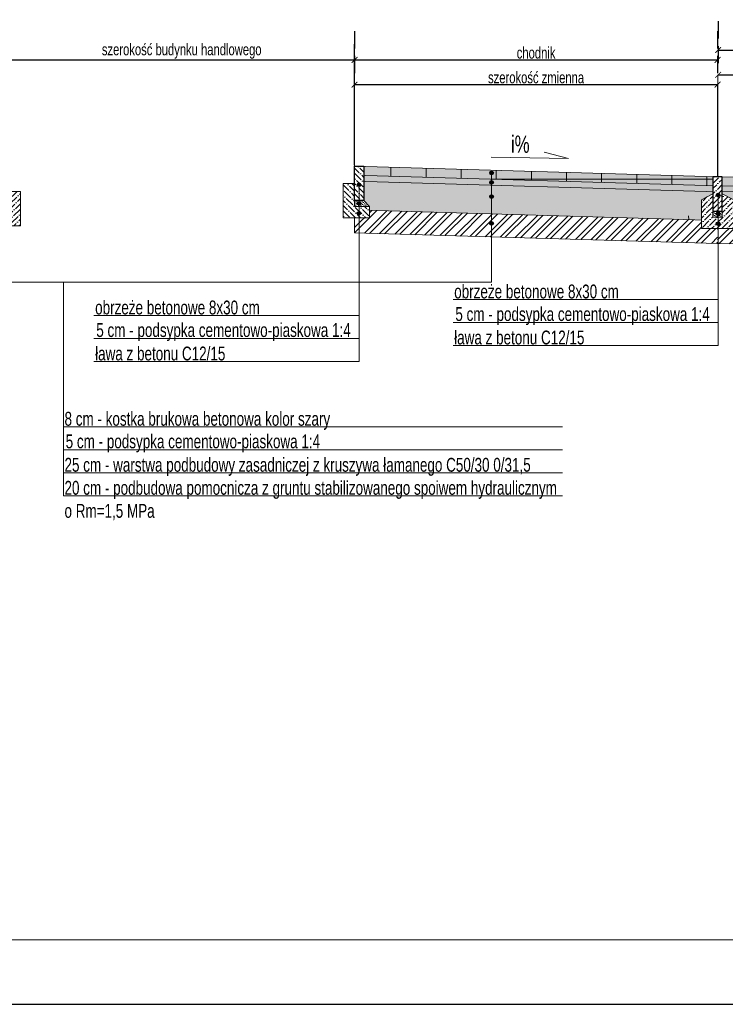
# Model space of a CAD drawing. Extents: x 1619 to 1766, y 1450 to 1506.
# Tile 4 of 19: x 1699.24 to 1705.36, y 1459.24 to 1467.79. Entities that reach past the tile are written whole.
import ezdxf

# ---------------------------------------------------------------- set-up
doc = ezdxf.new("R2010")
doc.units = 0
doc.layers.get('0').update_dxf_attribs({"lineweight": 9})
doc.layers.add('_STR ramka', color=2, linetype='Continuous', lineweight=40, plot=False)
doc.layers.add('_STR_wymiary', color=7, linetype='Continuous', lineweight=18)
doc.styles.add('STR_Arial', font='arialnarrow.ttf', dxfattribs={"width": 0.85})
doc.dimstyles.new('STR_50', dxfattribs={"dimtxt": 0.1, "dimasz": 0.05, "dimexe": 0.1, "dimexo": 0.25, "dimgap": 0.01, "dimtad": 1, "dimzin": 0, "dimdsep": 46, "dimtxsty": 'STR_Arial', "dimblk": 'ARCHTICK', "dimcen": 0, "dimazin": 0, "dimtfac": 1, "dimtofl": 0, "dimtmove": 0, "dimatfit": 3, "dimldrblk": 'DOTSMALL', "dimfxl": 0, "dimtolj": 1, "dimtzin": 0, "dimarcsym": 0})
pattern_1 = [(45, (-3169.97173, -3051.375826), (0.01683798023, 0.06173926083), [0.079375, -0.015875, 0, -0.015875])]

# ---------------------------------------------------------------- blocks, each defined once
blk = doc.blocks.new('_ArchTick')
at = {"color": 0, "linetype": 'ByBlock', "lineweight": 60, "const_width": 0.15}
blk.add_lwpolyline([(-0.5, -0.5), (0.5, 0.5)], dxfattribs=at)
blk = doc.blocks.new('*D1446')
at = {"color": 0, "lineweight": -2}
for p, q in [((1705.2989, 1467.5598), (1705.2989, 1467.4098)), ((1710.294, 1467.5598), (1710.294, 1467.4098)), ((1705.2989, 1467.3098), (1710.294, 1467.3098))]:
    blk.add_line(p, q, dxfattribs=at)
at = {"layer": 'Defpoints', "color": 0}
for p in [(1705.2989, 1467.3098), (1710.294, 1467.3098), (1710.294, 1467.3098)]:
    blk.add_point(p, dxfattribs=at)
at = {"color": 0, "linetype": 'ByBlock', "lineweight": -2, "xscale": 0.05, "yscale": 0.05, "zscale": 0.05, "rotation": 180}
blk.add_blockref('_ArchTick', (1705.2989, 1467.3098), dxfattribs=at)
at = {"color": 0, "linetype": 'ByBlock', "lineweight": -2, "xscale": 0.05, "yscale": 0.05, "zscale": 0.05}
blk.add_blockref('_ArchTick', (1710.294, 1467.3098), dxfattribs=at)
at = {"color": 0, "lineweight": 13, "insert": (1707.7965, 1467.3709), "char_height": 0.1, "attachment_point": 5, "style": 'STR_Arial'}
blk.add_mtext('\\A1;5.00', dxfattribs=at)
blk = doc.blocks.new('_DotSmall')
at = {"color": 0, "linetype": 'ByBlock', "lineweight": 60, "const_width": 0.5}
blk.add_lwpolyline([(-0.0625, 0, 1), (0.0625, 0, 1)], format="xyb", close=True, dxfattribs=at)
blk = doc.blocks.new('*D1447')
at = {"color": 0, "lineweight": -2}
for p, q in [((1705.2989, 1467.775), (1705.2989, 1467.625)), ((1710.294, 1467.775), (1710.294, 1467.625)), ((1705.2989, 1467.525), (1710.294, 1467.525))]:
    blk.add_line(p, q, dxfattribs=at)
at = {"layer": 'Defpoints', "color": 0}
for p in [(1705.2989, 1467.525), (1710.294, 1467.525), (1710.294, 1467.525)]:
    blk.add_point(p, dxfattribs=at)
at = {"color": 0, "linetype": 'ByBlock', "lineweight": -2, "xscale": 0.05, "yscale": 0.05, "zscale": 0.05, "rotation": 180}
blk.add_blockref('_ArchTick', (1705.2989, 1467.525), dxfattribs=at)
at = {"color": 0, "linetype": 'ByBlock', "lineweight": -2, "xscale": 0.05, "yscale": 0.05, "zscale": 0.05}
blk.add_blockref('_ArchTick', (1710.294, 1467.525), dxfattribs=at)
at = {"color": 0, "lineweight": 13, "insert": (1707.7965, 1467.5997), "char_height": 0.1, "attachment_point": 5, "style": 'STR_Arial'}
blk.add_mtext('\\A1;\\A1;miejsca postojowe', dxfattribs=at)
blk = doc.blocks.new('*D1549')
at = {"color": 0, "lineweight": -2}
for p, q in [((1699.1433, 1467.4743), (1699.1433, 1467.5394)), ((1702.1433, 1467.4743), (1702.1433, 1467.5394)), ((1699.1433, 1467.4394), (1702.1433, 1467.4394))]:
    blk.add_line(p, q, dxfattribs=at)
at = {"layer": 'Defpoints', "color": 0}
for p in [(1702.1433, 1467.4394), (1699.1433, 1467.2243), (1702.1433, 1467.2243)]:
    blk.add_point(p, dxfattribs=at)
at = {"color": 0, "linetype": 'ByBlock', "lineweight": -2, "xscale": 0.05, "yscale": 0.05, "zscale": 0.05, "rotation": 180}
blk.add_blockref('_ArchTick', (1699.1433, 1467.4394), dxfattribs=at)
at = {"color": 0, "linetype": 'ByBlock', "lineweight": -2, "xscale": 0.05, "yscale": 0.05, "zscale": 0.05}
blk.add_blockref('_ArchTick', (1702.1433, 1467.4394), dxfattribs=at)
at = {"color": 0, "lineweight": 13, "insert": (1700.6433, 1467.5144), "char_height": 0.1, "attachment_point": 5, "style": 'STR_Arial'}
blk.add_mtext('\\A1;\\A1;szerokość budynku handlowego', dxfattribs=at)
blk = doc.blocks.new('*D1550')
at = {"color": 0, "lineweight": -2}
for p, q in [((1702.1433, 1467.4743), (1702.1433, 1467.3243)), ((1705.294, 1467.4743), (1705.294, 1467.3243)), ((1702.1433, 1467.2243), (1705.294, 1467.2243))]:
    blk.add_line(p, q, dxfattribs=at)
at = {"layer": 'Defpoints', "color": 0}
for p in [(1702.1433, 1467.2243), (1705.294, 1467.2243), (1705.294, 1467.2243)]:
    blk.add_point(p, dxfattribs=at)
at = {"color": 0, "linetype": 'ByBlock', "lineweight": -2, "xscale": 0.05, "yscale": 0.05, "zscale": 0.05, "rotation": 180}
blk.add_blockref('_ArchTick', (1702.1433, 1467.2243), dxfattribs=at)
at = {"color": 0, "linetype": 'ByBlock', "lineweight": -2, "xscale": 0.05, "yscale": 0.05, "zscale": 0.05}
blk.add_blockref('_ArchTick', (1705.294, 1467.2243), dxfattribs=at)
at = {"color": 0, "lineweight": 13, "insert": (1703.7187, 1467.2854), "char_height": 0.1, "attachment_point": 5, "style": 'STR_Arial'}
blk.add_mtext('\\A1;\\A1;szerokość zmienna', dxfattribs=at)
blk = doc.blocks.new('*D1551')
at = {"color": 0, "lineweight": -2}
for p, q in [((1702.1433, 1467.6894), (1702.1433, 1467.5394)), ((1705.294, 1467.6894), (1705.294, 1467.5394)), ((1702.1433, 1467.4394), (1705.294, 1467.4394))]:
    blk.add_line(p, q, dxfattribs=at)
at = {"layer": 'Defpoints', "color": 0}
for p in [(1702.1433, 1467.4394), (1705.294, 1467.4394), (1705.294, 1467.4394)]:
    blk.add_point(p, dxfattribs=at)
at = {"color": 0, "linetype": 'ByBlock', "lineweight": -2, "xscale": 0.05, "yscale": 0.05, "zscale": 0.05, "rotation": 180}
blk.add_blockref('_ArchTick', (1702.1433, 1467.4394), dxfattribs=at)
at = {"color": 0, "linetype": 'ByBlock', "lineweight": -2, "xscale": 0.05, "yscale": 0.05, "zscale": 0.05}
blk.add_blockref('_ArchTick', (1705.294, 1467.4394), dxfattribs=at)
at = {"color": 0, "lineweight": 13, "insert": (1703.7187, 1467.5002), "char_height": 0.1, "attachment_point": 5, "style": 'STR_Arial'}
blk.add_mtext('\\A1;\\A1;chodnik', dxfattribs=at)
blk = doc.blocks.new('popopo')
at = {"layer": '_STR_wymiary', "lineweight": 30}
h = blk.add_hatch(color=256, dxfattribs=at)
h.dxf.hatch_style = 1
edge = h.paths.add_edge_path()
edge.add_arc((0, 0), 0.016, 0, 360)
blk.add_circle((0, 0), 0.016, dxfattribs=at)
blk = doc.blocks.new('obrzeze2')
at = {"lineweight": 30}
blk.add_wipeout([(83.4671, -35.1334), (83.4671, -35.2834), (83.3671, -35.3334), (83.3671, -35.5834), (83.6471, -35.5834), (83.6471, -35.3334), (83.5471, -35.2834), (83.5471, -35.1334)], dxfattribs=at).dxf.layer = '_STR_wymiary'
at = {"lineweight": 5}
h = blk.add_hatch(dxfattribs=at)
h.set_pattern_fill('DOTS', color=256, scale=0.01, angle=135, style=0)
h.paths.add_polyline_path([(83.4671, -35.4334), (83.4671, -35.4834), (83.5071, -35.4834), (83.5471, -35.4834), (83.5471, -35.4334)])
at = {"layer": '_STR_wymiary', "lineweight": 5}
h = blk.add_hatch(dxfattribs=at)
h.set_pattern_fill('ANSI36', color=5, scale=0.01, angle=180)
h.set_pattern_definition([(45, (-1568.09573, -1547.498752), (0.01683798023, 0.06173926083), [0.079375, -0.015875, 0, -0.015875])])
h.paths.add_polyline_path([(83.4671, -35.1334), (83.5471, -35.1334), (83.5471, -35.1974), (83.5471, -35.2834), (83.5471, -35.4334), (83.4671, -35.4334), (83.4671, -35.1734)])
h = blk.add_hatch(dxfattribs=at)
h.set_pattern_fill('ANSI36', color=0, scale=0.01)
h.set_pattern_definition(pattern_1)
h.paths.add_polyline_path([(83.4671, -35.2834), (83.3671, -35.3334), (83.3671, -35.5834), (83.5071, -35.5834), (83.5071, -35.4834), (83.4671, -35.4834), (83.4671, -35.4334)])
h = blk.add_hatch(dxfattribs=at)
h.set_pattern_fill('ANSI36', color=0, scale=0.01, angle=180)
h.set_pattern_definition(pattern_1)
h.paths.add_polyline_path([(83.5071, -35.4834), (83.5071, -35.5834), (83.6471, -35.5834), (83.6471, -35.3334), (83.5471, -35.2834), (83.5471, -35.4334), (83.5471, -35.4834)])
at = {"color": 190, "lineweight": 30}
blk.add_lwpolyline([(83.5471, -35.1334), (83.4671, -35.1334), (83.4671, -35.4334), (83.5471, -35.4334)], close=True, dxfattribs=at)
for points in [[(83.4671, -35.2834), (83.3671, -35.3334), (83.3671, -35.5834), (83.5071, -35.5834), (83.6471, -35.5834), (83.6471, -35.3334), (83.5471, -35.2834)], [(83.5471, -35.4334), (83.5471, -35.4834), (83.5071, -35.4834), (83.4671, -35.4834), (83.4671, -35.4334)]]:
    blk.add_lwpolyline(points)
blk = doc.blocks.new('obrzeze')
at = {"lineweight": 30}
blk.add_wipeout([(81.5748, -37.2331), (81.5748, -37.5331), (81.5248, -37.5831), (81.5248, -37.6831), (81.7548, -37.6831), (81.7548, -37.3831), (81.6548, -37.3831), (81.6548, -37.2331)], dxfattribs=at).dxf.layer = '_STR_wymiary'
at = {"lineweight": 5}
h = blk.add_hatch(dxfattribs=at)
h.set_pattern_fill('DOTS', color=256, scale=0.01, angle=135, style=0)
h.set_pattern_definition([(45, (-1387.899439, -1491.749863), (-0.00561266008, 0.01683798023), [0, -0.015875])])
h.paths.add_polyline_path([(81.5248, -37.5831), (81.5748, -37.5331), (81.6548, -37.5331), (81.6548, -37.5831)])
at = {"layer": '_STR_wymiary', "lineweight": 5}
h = blk.add_hatch(dxfattribs=at)
h.set_pattern_fill('ANSI36', color=5, scale=0.01, angle=180)
h.set_pattern_definition([(45, (-1569.988075, -1549.59849), (0.01683798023, 0.06173926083), [0.079375, -0.015875, 0, -0.015875])])
h.paths.add_polyline_path([(81.5748, -37.2331), (81.6548, -37.2331), (81.6548, -37.2971), (81.6548, -37.3831), (81.6548, -37.5331), (81.5748, -37.5331), (81.5748, -37.2731)])
h = blk.add_hatch(dxfattribs=at)
h.set_pattern_fill('ANSI36', color=0, scale=0.01, angle=180)
h.set_pattern_definition([(45, (-3171.864073, -3053.475563), (0.01683798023, 0.06173926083), [0.079375, -0.015875, 0, -0.015875])])
h.paths.add_polyline_path([(81.6548, -37.5331), (81.6548, -37.3831), (81.7548, -37.3831), (81.7548, -37.6831), (81.5248, -37.6831), (81.5248, -37.5831), (81.6548, -37.5831)])
at = {"color": 190, "lineweight": 30}
blk.add_lwpolyline([(81.6548, -37.2331), (81.5748, -37.2331), (81.5748, -37.5331), (81.6548, -37.5331)], close=True, dxfattribs=at)
for points in [[(81.6548, -37.3831), (81.7548, -37.3831), (81.7548, -37.6831), (81.5248, -37.6831), (81.5248, -37.5831), (81.6548, -37.5831), (81.6548, -37.5331)], [(81.5248, -37.5831), (81.5748, -37.5331)]]:
    blk.add_lwpolyline(points)

msp = doc.modelspace()

# ---------------------------------------------------------------- hatches: boundary and pattern name
at = {"lineweight": 5}
h = msp.add_hatch(dxfattribs=at)
h.set_pattern_fill('DOTS', color=256, scale=0.01, angle=45, style=0)
h.set_pattern_definition([(45, (-4580.651707, -4499.688419), (-0.005612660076, 0.016837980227), [0, -0.015875])])
h.paths.add_polyline_path([(1705.294, 1466.2949), (1702.1435, 1466.3868), (1702.1435, 1466.4368), (1705.294, 1466.3449)])
h = msp.add_hatch(dxfattribs=at)
h.set_pattern_fill('DOTS', color=256, scale=0.01, angle=45, style=0)
h.set_pattern_definition([(45, (-6182.818186, -6003.479938), (-0.005612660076, 0.016837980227), [0, -0.015875])])
h.paths.add_polyline_path([(1705.294, 1466.2949), (1710.2934, 1466.1949), (1710.294, 1466.195), (1710.2936, 1466.2449), (1705.294, 1466.3449)])
at = {"layer": '_STR_wymiary', "lineweight": 5}
h = msp.add_hatch(color=255, dxfattribs=at)
h.dxf.hatch_style = 1
h.paths.add_polyline_path([(1705.294, 1466.4249), (1702.1435, 1466.5168), (1702.1435, 1466.4368), (1703.3325, 1466.4021), (1705.2933, 1466.3449)])
h.paths.add_polyline_path([(1703.3486, 1466.4583, 1), (1703.3165, 1466.4583, 1)], flags=16)
h = msp.add_hatch(dxfattribs=at)
h.set_pattern_fill('CTYSQST', color=0, scale=0.001)
h.set_pattern_definition([(0, (-8008.46938, -7546.22934), (0, 0.3048), []), (90, (-8008.46938, -7546.22934), (-0.3048, 2e-17), [])])
h.paths.add_polyline_path([(1705.294, 1466.4249), (1702.1435, 1466.5168), (1702.1435, 1466.4368), (1703.3325, 1466.4021), (1705.2933, 1466.3449)])
h.paths.add_polyline_path([(1703.3486, 1466.4583, 1), (1703.3165, 1466.4583, 1)], flags=16)
h = msp.add_hatch(dxfattribs=at)
h.set_pattern_fill('stones', color=0, scale=0.2, pattern_type=2)
h.set_pattern_definition([(0, (0.43615, -22.2245), (0, 0.2), [0.01, -0.03, 0.01, -0.15]), (0, (0.48615, -22.2045), (0, 0.2), [0.01, -0.19]), (0, (0.38615, -22.1845), (0, 0.2), [0.02, -0.18]), (0, (0.33615, -22.1745), (0, 0.2), [0.03, -0.17]), (0, (0.43615, -22.1645), (0, 0.2), [0.02, -0.02, 0.03, -0.13]), (0, (0.42615, -22.1345), (0, 0.2), [0.03, -0.17]), (0, (0.37615, -22.1245), (0, 0.2), [0.03, -0.07, 0.03, -0.07]), (0, (0.33615, -22.0945), (0, 0.2), [0.03, -0.01, 0.01, -0.15]), (0, (0.46615, -22.0745), (0, 0.2), [0.01, -0.19]), (0, (0.42615, -22.0545), (0, 0.2), [0.02, -0.18]), (90, (0.29615, -22.0445), (-0.2, 1e-17), [0.02, -0.18]), (90, (0.31615, -22.1845), (-0.2, 1e-17), [0.01, -0.02, 0.03, -0.14]), (90, (0.36615, -22.1645), (-0.2, 1e-17), [0.04, -0.01, 0.01, -0.14]), (90, (0.39615, -22.1145), (-0.2, 1e-17), [0.03, -0.17]), (90, (0.40615, -22.2045), (-0.2, 1e-17), [0.02, -0.18]), (90, (0.41615, -22.0445), (-0.2, 1e-17), [0.02, -0.18]), (90, (0.42615, -22.1645), (-0.2, 1e-17), [0.02, -0.1, 0.01, -0.07]), (90, (0.45615, -22.0645), (-0.2, 1e-17), [0.01, -0.01, 0.01, -0.17]), (90, (0.46615, -22.1545), (-0.2, 1e-17), [0.02, -0.03, 0.02, -0.13]), (90, (0.47615, -22.2045), (-0.2, 1e-17), [0.02, -0.18]), (45, (0.30615, -22.2045), (0, 0.2), [0.0282842, -0.05656854, 0.0424264, -0.155563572]), (45, (0.29615, -22.2045), (0, 0.2), [0.028284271, -0.254558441]), (45, (0.40615, -22.1845), (0, 0.2), [0.028284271, -0.254558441]), (45, (0.38615, -22.0845), (0, 0.2), [0.028284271, -0.254558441]), (45, (0.47615, -22.1845), (0, 0.2), [0.028284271, -0.254558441]), (45, (0.30615, -22.1645), (0, 0.2), [0.014142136, -0.268700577]), (45, (0.32615, -22.1045), (0, 0.2), [0.014142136, -0.268700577]), (45, (0.34615, -22.1745), (0, 0.2), [0.014142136, -0.268700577]), (45, (0.36615, -22.1045), (0, 0.2), [0.014142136, -0.268700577]), (45, (0.42615, -22.1445), (0, 0.2), [0.014142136, -0.268700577]), (45, (0.42615, -22.0345), (0, 0.2), [0.014142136, -0.268700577]), (45, (0.44615, -22.0545), (0, 0.2), [0.014142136, -0.268700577]), (45, (0.45615, -22.1645), (0, 0.2), [0.014142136, -0.268700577]), (45, (0.46615, -22.2145), (0, 0.2), [0.014142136, -0.268700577]), (45, (0.46615, -22.1345), (0, 0.2), [0.014142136, -0.268700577]), (45, (0.46615, -22.0345), (0, 0.2), [0.014142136, -0.268700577]), (45, (0.47615, -22.0745), (0, 0.2), [0.014142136, -0.268700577]), (135, (0.43615, -22.0545), (-0.2, 4e-17), [0.014142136, -0.268700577]), (135, (0.45615, -22.0345), (-0.2, 4e-17), [0.014142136, -0.268700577]), (135, (0.46615, -22.0745), (-0.2, 4e-17), [0.014142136, -0.268700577]), (135, (0.49615, -22.0345), (-0.2, 4e-17), [0.014142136, -0.268700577]), (135, (0.39615, -22.1045), (-0.2, 4e-17), [0.014142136, -0.268700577]), (135, (0.37615, -22.1245), (-0.2, 4e-17), [0.014142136, -0.268700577]), (135, (0.31615, -22.1745), (-0.2, 4e-17), [0.014142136, -0.268700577]), (135, (0.33615, -22.1745), (-0.2, 4e-17), [0.014142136, -0.268700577]), (135, (0.35615, -22.1045), (-0.2, 4e-17), [0.014142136, -0.268700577]), (135, (0.31615, -22.1345), (-0.2, 4e-17), [0.014142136, -0.268700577]), (135, (0.43615, -22.1645), (-0.2, 4e-17), [0.014142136, -0.268700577]), (135, (0.46615, -22.1445), (-0.2, 4e-17), [0.014142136, -0.268700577]), (135, (0.47615, -22.1845), (-0.2, 4e-17), [0.014142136, -0.268700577]), (135, (0.47615, -22.1645), (-0.2, 4e-17), [0.014142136, -0.268700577]), (135, (0.48615, -22.2045), (-0.2, 4e-17), [0.014142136, -0.268700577]), (135, (0.32615, -22.0845), (-0.2, 4e-17), [0.028284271, -0.254558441]), (135, (0.42615, -22.1445), (-0.2, 4e-17), [0.028284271, -0.254558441]), (135, (0.41615, -22.2145), (-0.2, 4e-17), [0.070710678, -0.212132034]), (26.565051, (0.29615, -22.1245), (0.2, 8e-11), [0.02236, -0.424853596]), (26.565051, (0.32615, -22.1845), (0.2, 8e-11), [0.02236, -0.424853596]), (26.565051, (0.36615, -22.0945), (0.2, 8e-11), [0.02236, -0.424853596]), (26.565051, (0.44615, -22.2245), (0.2, 8e-11), [0.02236, -0.424853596]), (26.565051, (0.41615, -22.1745), (0.2, 8e-11), [0.02236, -0.424853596]), (26.565051, (0.43615, -22.1345), (0.2, 8e-11), [0.02236, -0.424853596]), (26.565051, (0.40615, -22.0645), (0.2, 8e-11), [0.02236, -0.424853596]), (26.565051, (0.47615, -22.0745), (0.2, 8e-11), [0.02236, -0.424853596]), (63.434949, (0.31615, -22.1245), (8e-11, 0.2), [0.02236, -0.424853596]), (63.434949, (0.31615, -22.1145), (8e-11, 0.2), [0.02236, -0.424853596]), (63.434949, (0.39615, -22.0845), (8e-11, 0.2), [0.04472, -0.402493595]), (63.434949, (0.46615, -22.0945), (8e-11, 0.2), [0.02236, -0.424853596]), (63.434949, (0.45615, -22.1245), (8e-11, 0.2), [0.02236, -0.424853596]), (63.434949, (0.35615, -22.1645), (8e-11, 0.2), [0.02236, -0.424853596]), (63.434949, (0.45615, -22.0545), (8e-11, 0.2), [0.02236, -0.424853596]), (63.434949, (0.48615, -22.0645), (8e-11, 0.2), [0.02236, -0.424853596]), (116.565051, (0.30615, -22.0645), (-8e-11, 0.2), [0.02236, -0.424853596]), (116.565051, (0.41615, -22.2245), (-8e-11, 0.2), [0.02236, -0.424853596]), (116.565051, (0.32615, -22.0945), (-8e-11, 0.2), [0.02236, -0.424853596]), (116.565051, (0.47615, -22.1145), (-8e-11, 0.2), [0.02236, -0.424853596]), (116.565051, (0.40615, -22.1245), (-8e-11, 0.2), [0.02236, -0.424853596]), (116.565051, (0.46615, -22.0845), (-8e-11, 0.2), [0.02236, -0.424853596]), (116.565051, (0.36615, -22.1245), (-8e-11, 0.2), [0.02236, -0.424853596]), (116.565051, (0.32615, -22.1645), (-8e-11, 0.2), [0.02236, -0.424853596]), (153.434949, (0.31615, -22.0745), (-0.2, 8e-11), [0.02236, -0.424853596]), (153.434949, (0.38615, -22.1845), (-0.2, 8e-11), [0.02236, -0.424853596]), (153.434949, (0.34615, -22.0945), (-0.2, 8e-11), [0.02236, -0.424853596]), (153.434949, (0.46615, -22.1745), (-0.2, 8e-11), [0.02236, -0.424853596]), (153.434949, (0.43615, -22.2245), (-0.2, 8e-11), [0.02236, -0.424853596]), (153.434949, (0.45615, -22.0645), (-0.2, 8e-11), [0.02236, -0.424853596]), (153.434949, (0.42615, -22.1345), (-0.2, 8e-11), [0.02236, -0.424853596]), (153.434949, (0.31615, -22.0745), (-0.2, 8e-11), [0.02236, -0.424853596]), (153.434949, (0.49615, -22.1245), (-0.2, 8e-11), [0.02236, -0.424853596]), (243.434949, (0.30615, -22.2045), (-8e-11, -0.2), [0.02236, -0.424853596])])
h.paths.add_polyline_path([(1705.294, 1466.0448), (1705.0431, 1466.0521), (1702.1435, 1466.1367), (1702.1435, 1466.2308), (1702.1435, 1466.3868), (1702.2915, 1466.3825), (1705.0374, 1466.3024), (1705.2933, 1466.2949), (1705.294, 1466.2949)])
h = msp.add_hatch(color=11, dxfattribs=at)
h.dxf.hatch_style = 1
h.paths.add_polyline_path([(1705.294, 1466.3449), (1705.2933, 1466.3449), (1705.2933, 1466.4001), (1705.294, 1466.425)])
h = msp.add_hatch(color=253, dxfattribs=at)
h.dxf.hatch_style = 1
h.paths.add_polyline_path([(1705.294, 1466.3449), (1710.294, 1466.245), (1710.294, 1466.325), (1705.294, 1466.425), (1705.294, 1466.405)])
h = msp.add_hatch(dxfattribs=at)
h.set_pattern_fill('CTYSQST', color=0, scale=0.001)
h.set_pattern_definition([(0, (-8009.37432, -7541.5243), (0, 0.3048), []), (90, (-8009.37432, -7541.5243), (-0.3048, 2e-17), [])])
h.paths.add_polyline_path([(1710.294, 1466.325), (1705.294, 1466.425), (1705.294, 1466.405), (1705.294, 1466.3449), (1710.294, 1466.245)])
h = msp.add_hatch(dxfattribs=at)
h.set_pattern_fill('stones', color=0, scale=0.2, pattern_type=2)
h.set_pattern_definition([(0, (-3203.60633, -3029.8931), (0, 0.2), [0.01, -0.03, 0.01, -0.15]), (0, (-3203.55633, -3029.8731), (0, 0.2), [0.01, -0.19]), (0, (-3203.65633, -3029.8531), (0, 0.2), [0.02, -0.18]), (0, (-3203.70633, -3029.8431), (0, 0.2), [0.03, -0.17]), (0, (-3203.60633, -3029.8331), (0, 0.2), [0.02, -0.02, 0.03, -0.13]), (0, (-3203.61633, -3029.8031), (0, 0.2), [0.03, -0.17]), (0, (-3203.66633, -3029.7931), (0, 0.2), [0.03, -0.07, 0.03, -0.07]), (0, (-3203.70633, -3029.7631), (0, 0.2), [0.03, -0.01, 0.01, -0.15]), (0, (-3203.57633, -3029.7431), (0, 0.2), [0.01, -0.19]), (0, (-3203.61633, -3029.7231), (0, 0.2), [0.02, -0.18]), (90, (-3203.74633, -3029.7131), (-0.2, 1e-17), [0.02, -0.18]), (90, (-3203.72633, -3029.8531), (-0.2, 1e-17), [0.01, -0.02, 0.03, -0.14]), (90, (-3203.67633, -3029.8331), (-0.2, 1e-17), [0.04, -0.01, 0.01, -0.14]), (90, (-3203.64633, -3029.7831), (-0.2, 1e-17), [0.03, -0.17]), (90, (-3203.63633, -3029.8731), (-0.2, 1e-17), [0.02, -0.18]), (90, (-3203.62633, -3029.7131), (-0.2, 1e-17), [0.02, -0.18]), (90, (-3203.61633, -3029.8331), (-0.2, 1e-17), [0.02, -0.1, 0.01, -0.07]), (90, (-3203.58633, -3029.7331), (-0.2, 1e-17), [0.01, -0.01, 0.01, -0.17]), (90, (-3203.57633, -3029.8231), (-0.2, 1e-17), [0.02, -0.03, 0.02, -0.13]), (90, (-3203.56633, -3029.8731), (-0.2, 1e-17), [0.02, -0.18]), (45, (-3203.73633, -3029.87309), (0, 0.2), [0.0282842, -0.05656854, 0.0424264, -0.1555635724]), (45, (-3203.74633, -3029.87309), (0, 0.2), [0.028284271, -0.254558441]), (45, (-3203.63633, -3029.85309), (0, 0.2), [0.028284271, -0.254558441]), (45, (-3203.65633, -3029.75309), (0, 0.2), [0.028284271, -0.254558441]), (45, (-3203.56633, -3029.85309), (0, 0.2), [0.028284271, -0.254558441]), (45, (-3203.73633, -3029.83309), (0, 0.2), [0.0141421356, -0.268700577]), (45, (-3203.71633, -3029.77309), (0, 0.2), [0.0141421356, -0.268700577]), (45, (-3203.69633, -3029.84309), (0, 0.2), [0.0141421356, -0.268700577]), (45, (-3203.67633, -3029.77309), (0, 0.2), [0.0141421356, -0.268700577]), (45, (-3203.61633, -3029.81309), (0, 0.2), [0.0141421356, -0.268700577]), (45, (-3203.61633, -3029.70309), (0, 0.2), [0.0141421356, -0.268700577]), (45, (-3203.59633, -3029.72309), (0, 0.2), [0.0141421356, -0.268700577]), (45, (-3203.58633, -3029.83309), (0, 0.2), [0.0141421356, -0.268700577]), (45, (-3203.57633, -3029.88309), (0, 0.2), [0.0141421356, -0.268700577]), (45, (-3203.57633, -3029.80309), (0, 0.2), [0.0141421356, -0.268700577]), (45, (-3203.57633, -3029.70309), (0, 0.2), [0.0141421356, -0.268700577]), (45, (-3203.56633, -3029.74309), (0, 0.2), [0.0141421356, -0.268700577]), (135, (-3203.60633, -3029.72309), (-0.2, 4e-17), [0.0141421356, -0.268700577]), (135, (-3203.58633, -3029.70309), (-0.2, 4e-17), [0.0141421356, -0.268700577]), (135, (-3203.57633, -3029.74309), (-0.2, 4e-17), [0.0141421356, -0.268700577]), (135, (-3203.54633, -3029.70309), (-0.2, 4e-17), [0.0141421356, -0.268700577]), (135, (-3203.64633, -3029.77309), (-0.2, 4e-17), [0.0141421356, -0.268700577]), (135, (-3203.66633, -3029.79309), (-0.2, 4e-17), [0.0141421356, -0.268700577]), (135, (-3203.72633, -3029.84309), (-0.2, 4e-17), [0.0141421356, -0.268700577]), (135, (-3203.70633, -3029.84309), (-0.2, 4e-17), [0.0141421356, -0.268700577]), (135, (-3203.68633, -3029.77309), (-0.2, 4e-17), [0.0141421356, -0.268700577]), (135, (-3203.72633, -3029.80309), (-0.2, 4e-17), [0.0141421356, -0.268700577]), (135, (-3203.60633, -3029.83309), (-0.2, 4e-17), [0.0141421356, -0.268700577]), (135, (-3203.57633, -3029.81309), (-0.2, 4e-17), [0.0141421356, -0.268700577]), (135, (-3203.56633, -3029.85309), (-0.2, 4e-17), [0.0141421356, -0.268700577]), (135, (-3203.56633, -3029.83309), (-0.2, 4e-17), [0.0141421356, -0.268700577]), (135, (-3203.55633, -3029.87309), (-0.2, 4e-17), [0.0141421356, -0.268700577]), (135, (-3203.71633, -3029.75309), (-0.2, 4e-17), [0.028284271, -0.254558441]), (135, (-3203.61633, -3029.81309), (-0.2, 4e-17), [0.028284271, -0.254558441]), (135, (-3203.62633, -3029.88309), (-0.2, 4e-17), [0.070710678, -0.2121320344]), (26.5650512, (-3203.74633, -3029.79309), (0.2, 8e-11), [0.02236, -0.4248535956]), (26.5650512, (-3203.71633, -3029.85309), (0.2, 8e-11), [0.02236, -0.4248535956]), (26.5650512, (-3203.67633, -3029.76309), (0.2, 8e-11), [0.02236, -0.4248535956]), (26.5650512, (-3203.59633, -3029.89309), (0.2, 8e-11), [0.02236, -0.4248535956]), (26.5650512, (-3203.62633, -3029.84309), (0.2, 8e-11), [0.02236, -0.4248535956]), (26.5650512, (-3203.60633, -3029.80309), (0.2, 8e-11), [0.02236, -0.4248535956]), (26.5650512, (-3203.63633, -3029.73309), (0.2, 8e-11), [0.02236, -0.4248535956]), (26.5650512, (-3203.56633, -3029.74309), (0.2, 8e-11), [0.02236, -0.4248535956]), (63.4349488, (-3203.72633, -3029.79309), (8e-11, 0.2), [0.02236, -0.4248535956]), (63.4349488, (-3203.72633, -3029.78309), (8e-11, 0.2), [0.02236, -0.4248535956]), (63.4349488, (-3203.64633, -3029.75309), (8e-11, 0.2), [0.04472, -0.4024935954]), (63.4349488, (-3203.57633, -3029.76309), (8e-11, 0.2), [0.02236, -0.4248535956]), (63.4349488, (-3203.58633, -3029.79309), (8e-11, 0.2), [0.02236, -0.4248535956]), (63.4349488, (-3203.68633, -3029.83309), (8e-11, 0.2), [0.02236, -0.4248535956]), (63.4349488, (-3203.58633, -3029.72309), (8e-11, 0.2), [0.02236, -0.4248535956]), (63.4349488, (-3203.55633, -3029.73309), (8e-11, 0.2), [0.02236, -0.4248535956]), (116.5650512, (-3203.73633, -3029.73309), (-8e-11, 0.2), [0.02236, -0.4248535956]), (116.5650512, (-3203.62633, -3029.89309), (-8e-11, 0.2), [0.02236, -0.4248535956]), (116.5650512, (-3203.71633, -3029.76309), (-8e-11, 0.2), [0.02236, -0.4248535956]), (116.5650512, (-3203.56633, -3029.78309), (-8e-11, 0.2), [0.02236, -0.4248535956]), (116.5650512, (-3203.63633, -3029.79309), (-8e-11, 0.2), [0.02236, -0.4248535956]), (116.5650512, (-3203.57633, -3029.75309), (-8e-11, 0.2), [0.02236, -0.4248535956]), (116.5650512, (-3203.67633, -3029.79309), (-8e-11, 0.2), [0.02236, -0.4248535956]), (116.5650512, (-3203.71633, -3029.83309), (-8e-11, 0.2), [0.02236, -0.4248535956]), (153.4349488, (-3203.72633, -3029.74309), (-0.2, 8e-11), [0.02236, -0.4248535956]), (153.4349488, (-3203.65633, -3029.85309), (-0.2, 8e-11), [0.02236, -0.4248535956]), (153.4349488, (-3203.69633, -3029.76309), (-0.2, 8e-11), [0.02236, -0.4248535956]), (153.4349488, (-3203.57633, -3029.84309), (-0.2, 8e-11), [0.02236, -0.4248535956]), (153.4349488, (-3203.60633, -3029.89309), (-0.2, 8e-11), [0.02236, -0.4248535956]), (153.4349488, (-3203.58633, -3029.73309), (-0.2, 8e-11), [0.02236, -0.4248535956]), (153.4349488, (-3203.61633, -3029.80309), (-0.2, 8e-11), [0.02236, -0.4248535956]), (153.4349488, (-3203.72633, -3029.74309), (-0.2, 8e-11), [0.02236, -0.4248535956]), (153.4349488, (-3203.54633, -3029.79309), (-0.2, 8e-11), [0.02236, -0.4248535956]), (243.4349488, (-3203.73633, -3029.87309), (-8e-11, -0.2), [0.02236, -0.4248535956])])
h.paths.add_polyline_path([(1705.294, 1466.2949), (1705.2982, 1466.235), (1705.294, 1466.2237), (1705.294, 1466.185), (1705.294, 1466.111), (1705.294, 1466.085), (1705.294, 1466.045), (1710.2921, 1465.9449), (1710.294, 1465.9449), (1710.294, 1466.165), (1710.294, 1466.195), (1710.2934, 1466.1949)])
h = msp.add_hatch(dxfattribs=at)
h.set_pattern_fill('ANSI32', color=0, scale=0.01)
h.set_pattern_definition([(45, (0.29615, -22.2245), (-0.067351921, 0.067351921), []), (45, (0.34105, -22.2245), (-0.067351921, 0.067351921), [])])
h.paths.add_polyline_path([(1705.294, 1465.8447), (1702.1435, 1465.9366), (1702.1435, 1466.1367), (1705.0431, 1466.0521), (1705.294, 1466.0448)])
h = msp.add_hatch(dxfattribs=at)
h.set_pattern_fill('ANSI32', color=0, scale=0.01)
h.set_pattern_definition([(45, (-3203.74633, -3029.89309), (-0.0673519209, 0.0673519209), []), (45, (-3203.70143, -3029.89309), (-0.0673519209, 0.0673519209), [])])
h.paths.add_polyline_path([(1705.294, 1466.0449), (1705.294, 1465.8448), (1710.2911, 1465.7449), (1710.294, 1465.7449), (1710.294, 1465.9449), (1710.2921, 1465.9449)])

# ---------------------------------------------------------------- linework, layer by layer
at = {"lineweight": 5}
msp.add_lwpolyline([(1688.027, 1473.5355), (1757.6828, 1473.5355), (1757.6828, 1459.798), (1688.027, 1459.798)], close=True, dxfattribs=at)
msp.add_lwpolyline([(1703.3276, 1466.5952), (1703.9996, 1466.5818), (1703.7893, 1466.6377)])
at = {"layer": '_STR ramka', "lineweight": 30}
msp.add_lwpolyline([(1685.9845, 1474.0884), (1685.9845, 1459.2384), (1758.7554, 1459.2384), (1758.7554, 1474.0884), (1685.9845, 1474.0884)], dxfattribs=at)
at = {"layer": '_STR_wymiary', "color": 253, "lineweight": 30}
msp.add_lwpolyline([(1702.1435, 1466.525), (1702.1433, 1467.5751)], dxfattribs=at)
at = {"layer": '_STR_wymiary', "lineweight": 5}
for points in [[(1705.2948, 1466.4298), (1705.2948, 1467.3098)], [(1705.294, 1466.425), (1705.294, 1467.2243)], [(1702.1435, 1466.525), (1702.1435, 1465.9366), (1705.294, 1465.8447)], [(1702.1435, 1466.5168), (1705.294, 1466.4249)], [(1702.1435, 1466.4368), (1705.294, 1466.3449)], [(1702.1435, 1466.3868), (1705.294, 1466.2949)], [(1705.294, 1466.425), (1705.2933, 1466.3449)], [(1705.294, 1466.405), (1705.294, 1466.425), (1710.294, 1466.325), (1710.294, 1466.325), (1710.294, 1466.325)], [(1710.2936, 1466.2449), (1710.2936, 1466.2449), (1705.294, 1466.3449)], [(1751.7953, 1465.845), (1746.7934, 1465.7949), (1731.2934, 1466.1049), (1725.7934, 1466.0499), (1715.7934, 1466.2499), (1710.2934, 1466.1949), (1705.2914, 1466.295)], [(1702.1435, 1466.1367), (1705.294, 1466.0448)], [(1705.0431, 1466.0521), (1705.0429, 1466.085)], [(1751.8043, 1465.5951), (1746.7921, 1465.5449), (1731.2921, 1465.8549), (1725.7921, 1465.7999), (1715.7921, 1465.9999), (1710.2921, 1465.9449), (1705.294, 1466.045)], [(1751.8063, 1465.3951), (1746.7911, 1465.3449), (1731.2911, 1465.6549), (1725.7911, 1465.5999), (1715.7911, 1465.7999), (1710.2911, 1465.7449), (1705.29, 1465.845)]]:
    msp.add_lwpolyline(points, dxfattribs=at)
at = {"layer": '_STR_wymiary', "lineweight": 15}
for points in [[(1699.6163, 1465.5084), (1698.699, 1465.5084), (1698.699, 1466.3925)], [(1699.6163, 1465.5084), (1703.3325, 1465.5084), (1703.3325, 1466.4583)], [(1699.6163, 1465.5084), (1699.6163, 1464.2525), (1703.9473, 1464.2525)], [(1702.9983, 1465.3578), (1702.9983, 1465.3578), (1705.2982, 1465.3578)], [(1699.882, 1465.2188), (1699.882, 1465.2188), (1702.182, 1465.2188)], [(1702.9983, 1465.1578), (1702.9983, 1465.1578), (1705.2982, 1465.1578)], [(1699.882, 1465.0188), (1699.882, 1465.0188), (1702.182, 1465.0188)], [(1702.9983, 1464.9578), (1702.9983, 1464.9578), (1705.2982, 1464.9578)], [(1699.882, 1464.8188), (1699.882, 1464.8188), (1702.182, 1464.8188)], [(1699.6163, 1464.6525), (1699.6163, 1464.4525), (1699.6163, 1464.4525)], [(1699.6163, 1464.2525), (1699.6163, 1464.0525), (1703.9473, 1464.0525)], [(1699.6163, 1464.0525), (1699.6163, 1463.8525), (1703.9473, 1463.8525)], [(1699.6163, 1463.8525), (1699.6163, 1463.6525), (1703.9473, 1463.6525)]]:
    msp.add_lwpolyline(points, dxfattribs=at)

# ---------------------------------------------------------------- block references
at = {"layer": '_STR_wymiary', "color": 1, "lineweight": 30}
for p in [(1703.3325, 1466.4583), (1703.3325, 1466.3748), (1703.3325, 1466.2518), (1703.3325, 1466.0188)]:
    msp.add_blockref('popopo', p, dxfattribs=at)

# ---------------------------------------------------------------- texts
at = {"lineweight": 18, "style": 'STR_Arial', "width": 0.85}
msp.add_text('i%%%', height=0.15, rotation=0.00099, dxfattribs=at).set_placement((1703.5002, 1466.6323))
at = {"lineweight": 18, "char_height": 0.12, "attachment_point": 1, "style": 'STR_Arial'}
for s, insert, width in [('obrzeże betonowe 8x30 cm', (1703.0082, 1465.4881), 4.638791), ('obrzeże betonowe 8x30 cm', (1699.892, 1465.3491), 4.638791), ('5 cm - podsypka cementowo-piaskowa 1:4', (1703.0182, 1465.2921), 4.638791), ('5 cm - podsypka cementowo-piaskowa 1:4', (1699.902, 1465.1531), 4.638791), ('{\\A1;ława z betonu C12/15}', (1703.0081, 1465.0886), 4.269026), ('{\\A1;ława z betonu C12/15}', (1699.8919, 1464.9496), 4.269026), ('8 cm - kostka brukowa betonowa kolor szary', (1699.6263, 1464.3827), 4.638791), ('5 cm - podsypka cementowo-piaskowa 1:4', (1699.6363, 1464.1867), 4.638791), ('{\\A1;25 cm - warstwa podbudowy zasadniczej z kruszywa łamanego C50/30 0/31,5}', (1699.6261, 1463.9833), 4.582447), ('{\\A1;20 cm - podbudowa pomocnicza z gruntu stabilizowanego spoiwem hydraulicznym}\\P{\\A1;o Rm=1,5 MPa}', (1699.6261, 1463.7833), 4.269026), ('5 cm - podsypka cementowo-piaskowa 1:4', (1696.8233, 1463.4807), 4.638791)]:
    msp.add_mtext(s, dxfattribs=dict(at, insert=insert, width=width))

# ---------------------------------------------------------------- dimensions: what is measured, and where the dimension line sits
at = {"lineweight": 13}
for p1, p2, distance, text, picture, middle in [((1705.2989, 1467.525), (1710.294, 1467.525), 0, '\\A1;miejsca postojowe', '*D1447', (1707.7965, 1467.5997)), ((1699.1433, 1467.2243), (1702.1433, 1467.2243), 0.2151, '\\A1;szerokość budynku handlowego', '*D1549', (1700.6433, 1467.5144)), ((1702.1433, 1467.4394), (1705.294, 1467.4394), 0, '\\A1;chodnik', '*D1551', (1703.7187, 1467.5002)), ((1702.1433, 1467.2243), (1705.294, 1467.2243), 0, '\\A1;szerokość zmienna', '*D1550', (1703.7187, 1467.2854))]:
    dim = msp.add_aligned_dim(p1=p1, p2=p2, distance=distance, text=text, dimstyle='STR_50', override={"dimtxsty": 'STR_Arial', "dimldrblk": 'DotSmall'}, dxfattribs=at)
    dim.commit()
    dim.dimension.update_dxf_attribs({"geometry": picture, "text_midpoint": middle})
dim = msp.add_aligned_dim(p1=(1705.2989, 1467.3098), p2=(1710.294, 1467.3098), distance=0, dimstyle='STR_50', override={"dimtxsty": 'STR_Arial', "dimldrblk": 'DotSmall'}, dxfattribs=at)
dim.commit()
dim.dimension.update_dxf_attribs({"geometry": '*D1446', "text_midpoint": (1707.7965, 1467.3709)})

# ---------------------------------------------------------------- next in the draw order: block references
at = {"layer": '_STR_wymiary', "lineweight": 30, "xscale": -1}
msp.add_blockref('obrzeze', (1783.7983, 1503.7499), dxfattribs=at)
at = {"layer": '_STR_wymiary', "lineweight": 30}
for name, p in [('obrzeze', (1617.4885, 1503.6805)), ('obrzeze2', (1621.7867, 1501.5583))]:
    msp.add_blockref(name, p, dxfattribs=at)

# ---------------------------------------------------------------- next in the draw order: linework, layer by layer
at = {"layer": '_STR_wymiary', "lineweight": 15}
for points in [[(1702.182, 1464.8188), (1702.182, 1466.3549)], [(1705.2982, 1464.9578), (1705.2982, 1466.265)]]:
    msp.add_lwpolyline(points, dxfattribs=at)

# ---------------------------------------------------------------- next in the draw order: block references
at = {"layer": '_STR_wymiary', "color": 1, "lineweight": 30}
for p in [(1702.182, 1466.3549), (1705.2982, 1466.265), (1702.182, 1466.1936), (1702.182, 1466.1069), (1705.2982, 1466.1038), (1705.2982, 1466.0171)]:
    msp.add_blockref('popopo', p, dxfattribs=at)

doc.saveas('drawing.dxf')
